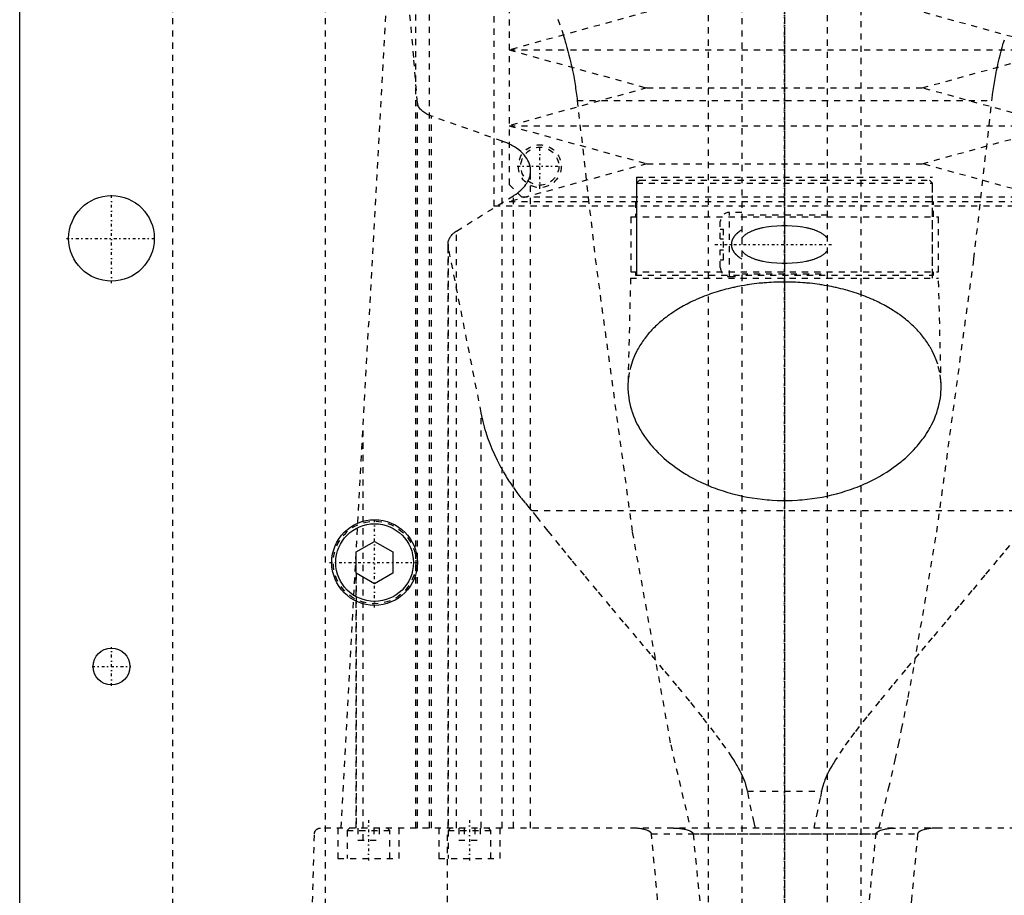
# Model space of a CAD drawing. Extents: x -125 to 125, y -123 to 447.
# Tile 4 of 9: x -125 to 36, y 106 to 249. Entities that reach past the tile are written whole.
import ezdxf

# ---------------------------------------------------------------- set-up
doc = ezdxf.new("R2010")
doc.units = 0
doc.linetypes.add('CENTER', pattern=[1.5, 0.45, -0.5, 0.05, -0.5])
doc.linetypes.add('DASHED', pattern=[2, 1, -1])
for name, color, linetype in [('AM_0', 7, 'CONTINUOUS'), ('AM_3', 7, 'DASHED'), ('AM_7', 7, 'CENTER')]:
    doc.layers.add(name, color=color, linetype=linetype)

msp = doc.modelspace()

# ---------------------------------------------------------------- linework, layer by layer
at = {"layer": 'AM_0', "color": 7, "linetype": 'CONTINUOUS'}
for p, q in [((-125, 53), (-125, 383)), ((-70, 161.73), (-67, 163.46)), ((-67, 163.46), (-64, 161.73)), ((-70, 158.27), (-70, 161.73)), ((-64, 161.73), (-64, 158.27)), ((-67, 156.54), (-70, 158.27)), ((-64, 158.27), (-67, 156.54))]:
    msp.add_line(p, q, dxfattribs=at)
for centre, radius in [((-110, 213), 7), ((-67, 160), 7), ((-67, 160), 6.35), ((-110, 143), 3)]:
    msp.add_circle(centre, radius, dxfattribs=at)
at = {"layer": 'AM_3', "color": 6, "linetype": 'DASHED'}
for p, q in [((-7, 421), (-7, -97.5)), ((7, -97.5), (7, 421)), ((-12.5, 405.5), (-12.5, -56.5)), ((12.5, -56.5), (12.5, 405.5)), ((-75, 68), (-75, 380)), ((-100, 363), (-100, 48)), ((-58, 116.6), (-58, 315.44)), ((-60.27, 116.6), (-60.27, 312.71)), ((-47.5, 311.3), (-47.5, 218.3)), ((-45, 308.8), (-45, 221.8)), ((-72.48, 116.6), (-61.98, 307.16)), ((-22.5, 250), (-45, 243.8)), ((45, 243.8), (22.5, 250)), ((-45, 243.8), (-22.5, 237.6)), ((-45, 243.8), (45, 243.8)), ((22.5, 237.6), (45, 243.8)), ((-22.5, 237.6), (-45, 231.4)), ((-22.5, 237.6), (22.5, 237.6)), ((45, 231.4), (22.5, 237.6)), ((-60, 116.6), (-60, 235.17)), ((-33.89, 235.56), (33.89, 235.56)), ((-57.68, 116.6), (-57.68, 232.98)), ((-46.13, 228.89), (-57.68, 232.98)), ((-45, 231.4), (-22.5, 225.2)), ((-45, 231.4), (45, 231.4)), ((22.5, 225.2), (45, 231.4)), ((-46.13, 116.6), (-46.13, 228.89)), ((-22.5, 225.2), (-45, 219)), ((-41.5, 116.6), (-41.5, 224.06)), ((-22.5, 225.2), (22.5, 225.2)), ((45, 219), (22.5, 225.2)), ((-24.18, 223), (-24.18, 207)), ((-24.18, 223), (24.17, 223)), ((-23.68, 222.5), (-24.18, 222)), ((-23.68, 222.5), (23.67, 222.5)), ((24.17, 222), (23.67, 222.5)), ((24.17, 207), (24.17, 223)), ((-45, 221.8), (-43, 219.8)), ((-24.18, 222), (-24.18, 206.5)), ((-24.18, 222), (24.17, 222)), ((24.17, 206.5), (24.17, 222)), ((-53.59, 214.2), (-44.32, 219.97)), ((-45, 219), (45, 219)), ((-44.32, 116.6), (-44.32, 219.97)), ((-43, 219.8), (43, 219.8)), ((-24.35, 219), (-24.35, 216.5)), ((24.35, 216.5), (24.35, 219)), ((-47.5, 218.3), (47.5, 218.3)), ((-7, 217.25), (-9, 217.25)), ((-9, 206.75), (-9, 217.25)), ((-25.15, 216.5), (-25.15, 207.5)), ((-25.15, 216.5), (25.15, 216.5)), ((-10.5, 212.9), (-10.5, 215.75)), ((7, 216.8), (-7, 216.8)), ((25.15, 207.5), (25.15, 216.5)), ((-53.59, 116.6), (-53.59, 214.2)), ((-10.5, 214.5), (-10, 214.5)), ((-10, 209.5), (-10, 214.5)), ((-10.5, 212.9), (-10, 212.9)), ((-55, 212.05), (-55, 116.6)), ((-54.96, 116.6), (-54.96, 211.64)), ((-49.57, 184.45), (-54.96, 211.64)), ((-10.5, 208.25), (-10.5, 211.1)), ((-10.5, 211.1), (-10, 211.1)), ((-10.5, 209.5), (-10, 209.5)), ((-25.18, 206.5), (-25.59, 189.04)), ((-25.18, 206.5), (25.17, 206.5)), ((-25.15, 207.5), (25.15, 207.5)), ((-24.35, 207.5), (-24.35, 207)), ((-24.35, 207), (24.35, 207)), ((-9, 206.75), (-7, 206.75)), ((-7, 207.2), (7, 207.2)), ((24.35, 207), (24.35, 207.5)), ((25.59, 189.04), (25.17, 206.5)), ((-49.57, 116.6), (-49.57, 184.45)), ((-68.87, 114.6), (-68.87, 182.23)), ((-41.3, 168.52), (41.3, 168.52)), ((-70, 116.6), (-70, 161.75)), ((-70, 116.6), (-70, 161.71)), ((-70, 158.27), (-70, 116.6)), ((-6.05, 122.62), (6.05, 122.62)), ((75.83, 116.6), (-75.83, 116.6)), ((-73, 116.6), (-73, 111.6)), ((-71.1, 116.6), (-71.5, 116.2)), ((-71.5, 116.2), (-71.5, 111.6)), ((-71.5, 116.2), (-64.5, 116.2)), ((-69.73, 116.6), (-69.73, 114.6)), ((-67.13, 116.6), (-67.13, 114.6)), ((-66.27, 116.6), (-66.27, 114.6)), ((-64.5, 116.2), (-64.9, 116.6)), ((-64.5, 111.6), (-64.5, 116.2)), ((-63, 111.6), (-63, 116.6)), ((-56.5, 116.6), (-56.5, 111.6)), ((-55.06, 34.5), (-55.06, 116.6)), ((-54.6, 116.6), (-55, 116.2)), ((-55, 116.2), (-55, 111.6)), ((-55, 116.2), (-48, 116.2)), ((-53.23, 116.6), (-53.23, 114.6)), ((-52.37, 116.6), (-52.37, 114.6)), ((-50.63, 116.6), (-50.63, 114.6)), ((-49.77, 116.6), (-49.77, 114.6)), ((-48, 116.2), (-48.4, 116.6)), ((-48, 111.6), (-48, 116.2)), ((-46.5, 111.6), (-46.5, 116.6)), ((-79, 34.5), (-76.83, 115.63)), ((-69.73, 114.6), (-66.27, 114.6)), ((-53.23, 114.6), (-49.77, 114.6)), ((-21.74, 115.63), (21.74, 115.63)), ((-14.95, 115.63), (14.95, 115.63)), ((-73, 111.6), (-63, 111.6)), ((-56.5, 111.6), (-46.5, 111.6))]:
    msp.add_line(p, q, dxfattribs=at)
for points in [[(-60, 235.17, 0), (-60.6, 242.59, 0), (-61.84, 256.58, 0), (-63.09, 269.45, 0), (-63.73, 275.44, 0)], [(-37.04, 248.86, 0), (-36.41, 247.01, 0), (-36.31, 246.71, 0), (-36.12, 246.09, 0), (-35.93, 245.46, 0), (-35.83, 245.15, 0), (-35.74, 244.84, 0), (-35.57, 244.21, 0), (-35.4, 243.59, 0), (-35.23, 242.96, 0), (-35.08, 242.33, 0), (-34.93, 241.69, 0), (-34.86, 241.37, 0), (-34.79, 241.06, 0), (-34.65, 240.42, 0), (-34.52, 239.78, 0), (-34.4, 239.13, 0), (-34.29, 238.49, 0), (-34.19, 237.84, 0), (-34.14, 237.52, 0), (-34.09, 237.19, 0), (-34, 236.54, 0), (-33.92, 235.89, 0), (-33.89, 235.56, 0)], [(33.89, 235.56, 0), (33.92, 235.89, 0), (34, 236.54, 0), (34.09, 237.19, 0), (34.14, 237.52, 0), (34.19, 237.84, 0), (34.29, 238.49, 0), (34.4, 239.13, 0), (34.52, 239.78, 0), (34.65, 240.42, 0), (34.79, 241.06, 0), (34.86, 241.37, 0), (34.93, 241.69, 0), (35.08, 242.33, 0), (35.23, 242.96, 0), (35.4, 243.59, 0), (35.57, 244.21, 0), (35.74, 244.84, 0), (35.83, 245.15, 0), (35.93, 245.46, 0)], [(-57.68, 232.98, 0), (-57.8, 233.03, 0), (-58.03, 233.12, 0), (-58.24, 233.21, 0), (-58.34, 233.26, 0), (-58.44, 233.31, 0), (-58.63, 233.41, 0), (-58.81, 233.52, 0), (-58.97, 233.63, 0), (-59.13, 233.75, 0), (-59.28, 233.88, 0), (-59.34, 233.94, 0), (-59.41, 234.01, 0), (-59.53, 234.14, 0), (-59.64, 234.27, 0), (-59.73, 234.41, 0), (-59.81, 234.55, 0), (-59.88, 234.69, 0), (-59.9, 234.76, 0), (-59.93, 234.83, 0), (-59.96, 234.97, 0), (-59.99, 235.1, 0), (-60, 235.17, 0)], [(-33.89, 235.56, 0), (-30.94, 209.64, 0), (-24.88, 164.98, 0), (-18.61, 130.2, 0), (-15.41, 116.6, 0)], [(15.41, 116.6, 0), (15.95, 118.69, 0), (17.01, 123.08, 0), (18.08, 127.76, 0), (18.61, 130.2, 0), (19.13, 132.71, 0), (20.19, 137.95, 0), (21.24, 143.47, 0), (24.88, 164.98, 0), (30.94, 209.64, 0), (33.89, 235.56, 0)], [(-41.5, 224.06, 0), (-41.5, 224.21, 0), (-41.53, 224.51, 0), (-41.59, 224.82, 0), (-41.63, 224.97, 0), (-41.67, 225.13, 0), (-41.79, 225.44, 0), (-41.94, 225.74, 0), (-42.11, 226.05, 0), (-42.32, 226.35, 0), (-42.56, 226.64, 0), (-42.69, 226.78, 0), (-42.83, 226.92, 0), (-43.12, 227.2, 0), (-43.44, 227.46, 0), (-43.79, 227.72, 0), (-44.16, 227.96, 0), (-44.55, 228.18, 0), (-44.75, 228.29, 0), (-44.96, 228.4, 0), (-45.41, 228.6, 0), (-45.89, 228.8, 0), (-46.13, 228.89, 0)], [(-44.32, 219.97, 0), (-44.17, 220.06, 0), (-43.88, 220.25, 0), (-43.61, 220.45, 0), (-43.48, 220.56, 0), (-43.35, 220.66, 0), (-43.1, 220.87, 0), (-42.88, 221.09, 0), (-42.66, 221.32, 0), (-42.47, 221.55, 0), (-42.29, 221.78, 0), (-42.21, 221.9, 0), (-42.13, 222.02, 0), (-41.99, 222.26, 0), (-41.86, 222.5, 0), (-41.76, 222.74, 0), (-41.67, 222.98, 0), (-41.6, 223.22, 0), (-41.58, 223.35, 0), (-41.55, 223.47, 0), (-41.52, 223.7, 0), (-41.5, 223.94, 0), (-41.5, 224.06, 0)], [(-55, 212.05, 0), (-55, 212.11, 0), (-54.99, 212.24, 0), (-54.97, 212.36, 0), (-54.96, 212.43, 0), (-54.95, 212.49, 0), (-54.92, 212.62, 0), (-54.87, 212.75, 0), (-54.82, 212.87, 0), (-54.76, 213, 0), (-54.69, 213.13, 0), (-54.65, 213.19, 0), (-54.61, 213.25, 0), (-54.52, 213.37, 0), (-54.42, 213.49, 0), (-54.31, 213.61, 0), (-54.2, 213.72, 0), (-54.08, 213.84, 0), (-54.01, 213.89, 0), (-53.95, 213.94, 0), (-53.81, 214.05, 0), (-53.66, 214.15, 0), (-53.59, 214.2, 0)], [(-7, 214.35, 0), (-7.15, 214.26, 0), (-7.31, 214.16, 0), (-7.36, 214.12, 0), (-7.41, 214.09, 0), (-7.43, 214.07, 0), (-7.45, 214.06, 0), (-7.5, 214.02, 0), (-7.54, 213.99, 0), (-7.59, 213.96, 0), (-7.63, 213.92, 0), (-7.68, 213.88, 0), (-7.7, 213.87, 0), (-7.72, 213.85, 0), (-7.76, 213.81, 0), (-7.8, 213.77, 0), (-7.82, 213.76, 0), (-7.84, 213.74, 0), (-7.88, 213.7, 0), (-7.92, 213.66, 0), (-7.94, 213.64, 0), (-7.96, 213.62, 0), (-8, 213.58, 0), (-8.04, 213.54, 0), (-8.07, 213.5, 0), (-8.11, 213.46, 0), (-8.14, 213.42, 0), (-8.16, 213.4, 0), (-8.18, 213.38, 0), (-8.21, 213.33, 0), (-8.24, 213.29, 0), (-8.27, 213.25, 0), (-8.3, 213.2, 0), (-8.33, 213.16, 0), (-8.35, 213.13, 0), (-8.36, 213.11, 0), (-8.39, 213.06, 0), (-8.42, 213.01, 0), (-8.45, 212.96, 0), (-8.47, 212.91, 0), (-8.5, 212.86, 0), (-8.51, 212.83, 0), (-8.52, 212.8, 0), (-8.54, 212.75, 0), (-8.57, 212.7, 0), (-8.58, 212.64, 0), (-8.6, 212.59, 0), (-8.62, 212.53, 0), (-8.63, 212.5, 0), (-8.63, 212.48, 0), (-8.65, 212.42, 0), (-8.66, 212.36, 0), (-8.67, 212.31, 0), (-8.68, 212.25, 0), (-8.68, 212.19, 0), (-8.69, 212.17, 0), (-8.69, 212.14, 0), (-8.69, 212.08, 0), (-8.69, 212.03, 0), (-8.69, 212, 0), (-8.69, 211.97, 0), (-8.69, 211.92, 0), (-8.69, 211.86, 0), (-8.69, 211.83, 0), (-8.68, 211.81, 0), (-8.68, 211.75, 0), (-8.67, 211.69, 0), (-8.66, 211.64, 0), (-8.65, 211.58, 0), (-8.63, 211.52, 0), (-8.63, 211.5, 0), (-8.62, 211.47, 0), (-8.6, 211.41, 0), (-8.58, 211.36, 0), (-8.57, 211.3, 0), (-8.54, 211.25, 0), (-8.52, 211.2, 0), (-8.51, 211.17, 0), (-8.5, 211.14, 0), (-8.47, 211.09, 0), (-8.45, 211.04, 0), (-8.42, 210.99, 0), (-8.39, 210.94, 0), (-8.36, 210.89, 0), (-8.35, 210.87, 0), (-8.33, 210.84, 0), (-8.3, 210.8, 0), (-8.27, 210.75, 0), (-8.24, 210.71, 0), (-8.21, 210.67, 0), (-8.18, 210.62, 0), (-8.16, 210.6, 0), (-8.14, 210.58, 0), (-8.11, 210.54, 0), (-8.07, 210.5, 0), (-8.04, 210.46, 0), (-8, 210.42, 0), (-7.96, 210.38, 0), (-7.94, 210.36, 0), (-7.92, 210.34, 0), (-7.88, 210.3, 0), (-7.84, 210.26, 0), (-7.82, 210.24, 0), (-7.8, 210.23, 0), (-7.76, 210.19, 0), (-7.72, 210.15, 0), (-7.7, 210.13, 0), (-7.68, 210.12, 0), (-7.63, 210.08, 0), (-7.59, 210.04, 0), (-7.54, 210.01, 0), (-7.5, 209.98, 0), (-7.45, 209.94, 0), (-7.43, 209.93, 0), (-7.41, 209.91, 0), (-7.36, 209.88, 0), (-7.31, 209.84, 0), (-7.15, 209.74, 0), (-7, 209.65, 0)], [(7, 213, 0), (6.96, 213.06, 0), (6.87, 213.17, 0), (6.77, 213.27, 0), (6.72, 213.32, 0), (6.68, 213.36, 0), (6.58, 213.45, 0), (6.47, 213.54, 0), (6.37, 213.62, 0), (6.26, 213.69, 0), (6.15, 213.76, 0), (6.1, 213.8, 0), (6.04, 213.83, 0), (5.93, 213.9, 0), (5.81, 213.96, 0), (5.69, 214.02, 0), (5.57, 214.08, 0), (5.45, 214.14, 0), (5.39, 214.16, 0), (5.33, 214.19, 0), (5.2, 214.24, 0), (5.08, 214.29, 0), (5.02, 214.31, 0), (4.95, 214.34, 0), (4.82, 214.38, 0), (4.69, 214.43, 0), (4.63, 214.45, 0), (4.56, 214.47, 0), (4.43, 214.51, 0), (4.3, 214.55, 0), (4.16, 214.58, 0), (4.02, 214.62, 0), (3.89, 214.65, 0), (3.82, 214.67, 0), (3.75, 214.68, 0), (3.61, 214.71, 0), (3.47, 214.74, 0), (2.98, 214.83, 0), (2.12, 214.95, 0), (1.26, 215.02, 0), (0.42, 215.05, 0), (0, 215.06, 0), (-0.42, 215.05, 0), (-1.26, 215.02, 0), (-2.12, 214.95, 0), (-2.98, 214.83, 0), (-3.47, 214.74, 0), (-3.61, 214.71, 0), (-3.75, 214.68, 0), (-3.82, 214.67, 0), (-3.89, 214.65, 0), (-4.02, 214.62, 0), (-4.16, 214.58, 0), (-4.3, 214.55, 0), (-4.43, 214.51, 0), (-4.56, 214.47, 0), (-4.63, 214.45, 0), (-4.69, 214.43, 0), (-4.82, 214.38, 0), (-4.95, 214.34, 0), (-5.02, 214.31, 0), (-5.08, 214.29, 0), (-5.2, 214.24, 0), (-5.33, 214.19, 0), (-5.39, 214.16, 0), (-5.45, 214.14, 0), (-5.57, 214.08, 0), (-5.69, 214.02, 0), (-5.81, 213.96, 0), (-5.93, 213.9, 0), (-6.04, 213.83, 0), (-6.1, 213.8, 0), (-6.15, 213.76, 0), (-6.26, 213.69, 0), (-6.37, 213.62, 0), (-6.47, 213.54, 0), (-6.58, 213.45, 0), (-6.68, 213.36, 0), (-6.72, 213.32, 0), (-6.77, 213.27, 0), (-6.87, 213.17, 0), (-6.96, 213.06, 0), (-7, 213, 0)], [(-54.96, 211.64, 0), (-54.97, 211.71, 0), (-54.99, 211.85, 0), (-55, 211.98, 0), (-55, 212.05, 0)], [(-7, 211, 0), (-6.96, 210.94, 0), (-6.87, 210.83, 0), (-6.77, 210.73, 0), (-6.72, 210.68, 0), (-6.68, 210.64, 0), (-6.58, 210.55, 0), (-6.47, 210.46, 0), (-6.37, 210.38, 0), (-6.26, 210.31, 0), (-6.15, 210.24, 0), (-6.1, 210.2, 0), (-6.04, 210.17, 0), (-5.93, 210.1, 0), (-5.81, 210.04, 0), (-5.69, 209.98, 0), (-5.57, 209.92, 0), (-5.45, 209.86, 0), (-5.39, 209.84, 0), (-5.33, 209.81, 0), (-5.2, 209.76, 0), (-5.08, 209.71, 0), (-5.02, 209.69, 0), (-4.95, 209.66, 0), (-4.82, 209.62, 0), (-4.69, 209.57, 0), (-4.63, 209.55, 0), (-4.56, 209.53, 0), (-4.43, 209.49, 0), (-4.3, 209.45, 0), (-4.16, 209.42, 0), (-4.02, 209.38, 0), (-3.89, 209.35, 0), (-3.82, 209.33, 0), (-3.75, 209.32, 0), (-3.61, 209.29, 0), (-3.47, 209.26, 0), (-2.98, 209.17, 0), (-2.12, 209.05, 0), (-1.26, 208.98, 0), (-0.42, 208.95, 0), (0, 208.94, 0), (0.42, 208.95, 0), (1.26, 208.98, 0), (2.12, 209.05, 0), (2.98, 209.17, 0), (3.47, 209.26, 0), (3.61, 209.29, 0), (3.75, 209.32, 0), (3.82, 209.33, 0), (3.89, 209.35, 0), (4.02, 209.38, 0), (4.16, 209.42, 0), (4.3, 209.45, 0), (4.43, 209.49, 0), (4.56, 209.53, 0), (4.63, 209.55, 0), (4.69, 209.57, 0), (4.82, 209.62, 0), (4.95, 209.66, 0), (5.02, 209.69, 0), (5.08, 209.71, 0), (5.2, 209.76, 0), (5.33, 209.81, 0), (5.39, 209.84, 0), (5.45, 209.86, 0), (5.57, 209.92, 0), (5.69, 209.98, 0), (5.81, 210.04, 0), (5.93, 210.1, 0), (6.04, 210.17, 0), (6.1, 210.2, 0), (6.15, 210.24, 0), (6.26, 210.31, 0), (6.37, 210.38, 0), (6.47, 210.46, 0), (6.58, 210.55, 0), (6.68, 210.64, 0), (6.72, 210.68, 0), (6.77, 210.73, 0), (6.87, 210.83, 0), (6.96, 210.94, 0), (7, 211, 0)], [(0, 205.86, 0), (-0.2, 205.86, 0), (-0.59, 205.86, 0), (-0.98, 205.85, 0), (-1.18, 205.85, 0), (-1.37, 205.84, 0), (-1.77, 205.82, 0), (-2.17, 205.81, 0), (-2.56, 205.78, 0), (-2.96, 205.75, 0), (-3.36, 205.72, 0), (-3.56, 205.7, 0), (-3.76, 205.69, 0), (-4.15, 205.65, 0), (-4.55, 205.6, 0), (-4.95, 205.55, 0), (-5.34, 205.5, 0), (-5.74, 205.45, 0), (-5.93, 205.42, 0), (-6.13, 205.39, 0), (-6.52, 205.32, 0), (-6.91, 205.25, 0), (-7.1, 205.22, 0), (-7.3, 205.18, 0), (-7.68, 205.11, 0), (-8.07, 205.03, 0), (-8.26, 204.98, 0), (-8.45, 204.94, 0), (-8.83, 204.85, 0), (-9.21, 204.76, 0), (-9.58, 204.67, 0), (-9.95, 204.57, 0), (-10.32, 204.47, 0), (-10.5, 204.41, 0), (-10.68, 204.36, 0), (-11.04, 204.25, 0), (-11.4, 204.14, 0), (-11.75, 204.02, 0), (-12.1, 203.91, 0), (-12.44, 203.78, 0), (-12.61, 203.72, 0), (-12.78, 203.66, 0), (-13.12, 203.53, 0), (-13.45, 203.4, 0), (-13.78, 203.27, 0), (-14.1, 203.13, 0), (-14.42, 202.99, 0), (-14.58, 202.92, 0), (-14.73, 202.85, 0), (-15.04, 202.71, 0), (-15.35, 202.56, 0), (-15.64, 202.41, 0), (-15.94, 202.26, 0), (-16.22, 202.11, 0), (-16.36, 202.04, 0), (-16.5, 201.96, 0), (-16.78, 201.8, 0), (-17.05, 201.65, 0), (-17.32, 201.49, 0), (-17.58, 201.33, 0), (-17.83, 201.17, 0), (-17.96, 201.09, 0), (-18.09, 201, 0), (-18.34, 200.84, 0), (-18.59, 200.67, 0), (-18.71, 200.58, 0), (-18.83, 200.49, 0), (-19.08, 200.32, 0), (-19.31, 200.14, 0), (-19.43, 200.05, 0), (-19.55, 199.96, 0), (-19.78, 199.78, 0), (-20, 199.59, 0), (-20.23, 199.41, 0), (-20.44, 199.22, 0), (-20.66, 199.03, 0), (-20.76, 198.93, 0), (-20.87, 198.83, 0), (-21.07, 198.64, 0), (-21.28, 198.44, 0), (-21.47, 198.24, 0), (-21.67, 198.04, 0), (-21.85, 197.84, 0), (-21.95, 197.73, 0), (-22.04, 197.63, 0), (-22.22, 197.42, 0), (-22.39, 197.22, 0), (-22.56, 197.01, 0), (-22.73, 196.79, 0), (-22.89, 196.58, 0), (-22.97, 196.47, 0), (-23.05, 196.37, 0), (-23.2, 196.15, 0), (-23.35, 195.93, 0), (-23.49, 195.72, 0), (-23.63, 195.5, 0), (-23.76, 195.28, 0), (-23.83, 195.16, 0), (-23.89, 195.05, 0), (-24.01, 194.83, 0), (-24.13, 194.61, 0), (-24.51, 193.82, 0), (-24.79, 193.14, 0), (-25.03, 192.45, 0), (-25.37, 191.08, 0), (-25.56, 189.72, 0), (-25.59, 189.04, 0)], [(25.59, 189.04, 0), (25.56, 189.72, 0), (25.37, 191.08, 0), (25.03, 192.45, 0), (24.79, 193.14, 0), (24.51, 193.82, 0), (24.13, 194.61, 0), (24.01, 194.83, 0), (23.89, 195.05, 0), (23.83, 195.16, 0), (23.76, 195.28, 0), (23.63, 195.5, 0), (23.49, 195.72, 0), (23.35, 195.93, 0), (23.2, 196.15, 0), (23.05, 196.37, 0), (22.97, 196.47, 0), (22.89, 196.58, 0), (22.73, 196.79, 0), (22.56, 197.01, 0), (22.39, 197.22, 0), (22.22, 197.42, 0), (22.04, 197.63, 0), (21.95, 197.73, 0), (21.85, 197.84, 0), (21.67, 198.04, 0), (21.47, 198.24, 0), (21.28, 198.44, 0), (21.07, 198.64, 0), (20.87, 198.83, 0), (20.76, 198.93, 0), (20.66, 199.03, 0), (20.44, 199.22, 0), (20.23, 199.41, 0), (20, 199.59, 0), (19.78, 199.78, 0), (19.55, 199.96, 0), (19.43, 200.05, 0), (19.31, 200.14, 0), (19.08, 200.32, 0), (18.83, 200.49, 0), (18.71, 200.58, 0), (18.59, 200.67, 0), (18.34, 200.84, 0), (18.09, 201, 0), (17.96, 201.09, 0), (17.83, 201.17, 0), (17.58, 201.33, 0), (17.32, 201.49, 0), (17.05, 201.65, 0), (16.78, 201.8, 0), (16.5, 201.96, 0), (16.36, 202.04, 0), (16.22, 202.11, 0), (15.94, 202.26, 0), (15.64, 202.41, 0), (15.35, 202.56, 0), (15.04, 202.71, 0), (14.73, 202.85, 0), (14.58, 202.92, 0), (14.42, 202.99, 0), (14.1, 203.13, 0), (13.78, 203.27, 0), (13.45, 203.4, 0), (13.12, 203.53, 0), (12.78, 203.66, 0), (12.61, 203.72, 0), (12.44, 203.78, 0), (12.1, 203.91, 0), (11.75, 204.02, 0), (11.4, 204.14, 0), (11.04, 204.25, 0), (10.68, 204.36, 0), (10.5, 204.41, 0), (10.32, 204.47, 0), (9.95, 204.57, 0), (9.58, 204.67, 0), (9.21, 204.76, 0), (8.83, 204.85, 0), (8.45, 204.94, 0), (8.26, 204.98, 0), (8.07, 205.03, 0), (7.68, 205.11, 0), (7.3, 205.18, 0), (7.1, 205.22, 0), (6.91, 205.25, 0), (6.52, 205.32, 0), (6.13, 205.39, 0), (5.93, 205.42, 0), (5.74, 205.45, 0), (5.34, 205.5, 0), (4.95, 205.55, 0), (4.55, 205.6, 0), (4.15, 205.65, 0), (3.76, 205.69, 0), (3.56, 205.7, 0), (3.36, 205.72, 0), (2.96, 205.75, 0), (2.56, 205.78, 0), (2.17, 205.81, 0), (1.77, 205.82, 0), (1.37, 205.84, 0), (1.18, 205.85, 0), (0.98, 205.85, 0), (0.59, 205.86, 0), (0.2, 205.86, 0), (0, 205.86, 0)], [(-25.59, 189.04, 0), (-25.59, 188.81, 0), (-25.59, 188.35, 0), (-25.56, 187.87, 0), (-25.54, 187.64, 0), (-25.52, 187.4, 0), (-25.46, 186.92, 0), (-25.38, 186.43, 0), (-25.28, 185.95, 0), (-25.16, 185.46, 0), (-25.02, 184.97, 0), (-24.95, 184.73, 0), (-24.87, 184.49, 0), (-24.69, 184, 0), (-24.49, 183.51, 0), (-24.28, 183.02, 0), (-24.04, 182.54, 0), (-23.78, 182.06, 0), (-23.65, 181.82, 0), (-23.51, 181.58, 0), (-23.21, 181.1, 0), (-22.9, 180.63, 0), (-22.74, 180.4, 0), (-22.57, 180.17, 0), (-22.22, 179.71, 0), (-21.85, 179.25, 0), (-21.66, 179.03, 0), (-21.46, 178.8, 0), (-21.06, 178.36, 0), (-20.63, 177.93, 0), (-20.19, 177.51, 0), (-19.74, 177.09, 0), (-19.27, 176.68, 0), (-19.03, 176.48, 0), (-18.78, 176.28, 0), (-18.28, 175.9, 0), (-17.77, 175.52, 0), (-17.24, 175.15, 0), (-16.69, 174.79, 0), (-16.12, 174.44, 0), (-15.82, 174.26, 0), (-15.52, 174.09, 0), (-14.9, 173.75, 0), (-14.26, 173.41, 0), (-13.6, 173.09, 0), (-12.93, 172.79, 0), (-12.23, 172.49, 0), (-11.87, 172.35, 0), (-11.51, 172.21, 0), (-10.78, 171.95, 0), (-10.04, 171.7, 0), (-9.28, 171.46, 0), (-8.5, 171.25, 0), (-7.72, 171.05, 0), (-7.32, 170.96, 0), (-6.93, 170.87, 0), (-6.12, 170.71, 0), (-5.31, 170.57, 0), (-4.5, 170.45, 0), (-3.68, 170.35, 0), (-2.86, 170.27, 0), (-2.45, 170.24, 0), (-2.04, 170.21, 0), (-1.22, 170.17, 0), (-0.41, 170.15, 0), (0, 170.15, 0), (0.41, 170.15, 0), (1.22, 170.17, 0), (2.04, 170.21, 0), (2.45, 170.24, 0), (2.86, 170.27, 0), (3.68, 170.35, 0), (4.5, 170.45, 0), (5.31, 170.57, 0), (6.12, 170.71, 0), (6.93, 170.87, 0), (7.32, 170.96, 0), (7.72, 171.05, 0), (8.5, 171.25, 0), (9.28, 171.46, 0), (10.04, 171.7, 0), (10.78, 171.95, 0), (11.51, 172.21, 0), (11.87, 172.35, 0), (12.23, 172.49, 0), (12.93, 172.79, 0), (13.6, 173.09, 0), (14.26, 173.41, 0), (14.9, 173.75, 0), (15.52, 174.09, 0), (15.82, 174.26, 0), (16.12, 174.44, 0), (16.69, 174.79, 0), (17.24, 175.15, 0), (17.77, 175.52, 0), (18.28, 175.9, 0), (18.78, 176.28, 0), (19.03, 176.48, 0), (19.27, 176.68, 0), (19.74, 177.09, 0), (20.19, 177.51, 0), (20.63, 177.93, 0), (21.06, 178.36, 0), (21.46, 178.8, 0), (21.66, 179.03, 0), (21.85, 179.25, 0), (22.22, 179.71, 0), (22.57, 180.17, 0), (22.74, 180.4, 0), (22.9, 180.63, 0), (23.21, 181.1, 0), (23.51, 181.58, 0), (23.65, 181.82, 0), (23.78, 182.06, 0), (24.04, 182.54, 0), (24.28, 183.02, 0), (24.49, 183.51, 0), (24.69, 184, 0), (24.87, 184.49, 0), (24.95, 184.73, 0), (25.02, 184.97, 0), (25.16, 185.46, 0), (25.28, 185.95, 0), (25.38, 186.43, 0), (25.46, 186.92, 0), (25.52, 187.4, 0), (25.54, 187.64, 0), (25.56, 187.87, 0), (25.59, 188.35, 0), (25.59, 188.81, 0), (25.59, 189.04, 0)], [(-41.3, 168.52, 0), (-41.66, 168.93, 0), (-42.36, 169.75, 0), (-43.04, 170.59, 0), (-43.36, 171.01, 0), (-43.68, 171.44, 0), (-44.3, 172.3, 0), (-44.89, 173.16, 0), (-45.44, 174.04, 0), (-45.97, 174.92, 0), (-46.46, 175.81, 0), (-46.7, 176.26, 0), (-46.93, 176.7, 0), (-47.36, 177.6, 0), (-47.76, 178.51, 0), (-48.13, 179.42, 0), (-48.47, 180.33, 0), (-48.77, 181.24, 0), (-48.91, 181.7, 0), (-49.04, 182.16, 0), (-49.28, 183.08, 0), (-49.48, 184, 0), (-49.57, 184.45, 0)], [(-6.05, 122.62, 0), (-6.11, 122.9, 0), (-6.25, 123.44, 0), (-6.41, 123.97, 0), (-6.5, 124.22, 0), (-6.6, 124.47, 0), (-6.81, 124.96, 0), (-7.03, 125.44, 0), (-7.26, 125.91, 0), (-7.51, 126.37, 0), (-7.76, 126.83, 0), (-7.89, 127.05, 0), (-8.03, 127.27, 0), (-8.3, 127.72, 0), (-8.57, 128.15, 0), (-9.59, 129.67, 0), (-10.51, 130.94, 0), (-11.45, 132.21, 0), (-13.43, 134.76, 0), (-15.49, 137.32, 0), (-17.6, 139.89, 0), (-19.76, 142.48, 0), (-21.93, 145.07, 0), (-23.03, 146.37, 0), (-24.12, 147.67, 0), (-26.31, 150.27, 0), (-28.48, 152.85, 0), (-30.63, 155.41, 0), (-32.72, 157.92, 0), (-34.77, 160.4, 0), (-35.76, 161.61, 0), (-36.74, 162.81, 0), (-38.64, 165.15, 0), (-40.44, 167.42, 0), (-41.3, 168.52, 0)], [(36.74, 162.81, 0), (35.76, 161.61, 0), (34.77, 160.4, 0), (32.72, 157.92, 0), (30.63, 155.41, 0), (28.48, 152.85, 0), (26.31, 150.27, 0), (24.12, 147.67, 0), (23.03, 146.37, 0), (21.93, 145.07, 0), (19.76, 142.48, 0), (17.6, 139.89, 0), (15.49, 137.32, 0), (13.43, 134.76, 0), (11.45, 132.21, 0), (10.51, 130.94, 0), (9.59, 129.67, 0), (8.57, 128.15, 0), (8.3, 127.72, 0), (8.03, 127.27, 0), (7.89, 127.05, 0), (7.76, 126.83, 0), (7.51, 126.37, 0), (7.26, 125.91, 0), (7.03, 125.44, 0), (6.81, 124.96, 0), (6.6, 124.47, 0), (6.5, 124.22, 0), (6.41, 123.97, 0), (6.25, 123.44, 0), (6.11, 122.9, 0), (6.05, 122.62, 0)], [(-4.76, 116.6, 0), (-4.97, 117.5, 0), (-5.4, 119.43, 0), (-5.83, 121.51, 0), (-6.05, 122.62, 0)], [(6.05, 122.62, 0), (5.83, 121.51, 0), (5.4, 119.43, 0), (4.97, 117.5, 0), (4.76, 116.6, 0)], [(-76.83, 115.63, 0), (-76.83, 115.63, 0), (-76.83, 115.64, 0), (-76.83, 115.64, 0), (-76.83, 115.65, 0), (-76.83, 115.65, 0), (-76.83, 115.65, 0), (-76.83, 115.66, 0), (-76.83, 115.67, 0), (-76.83, 115.67, 0), (-76.83, 115.68, 0), (-76.83, 115.68, 0), (-76.83, 115.68, 0), (-76.83, 115.69, 0), (-76.83, 115.7, 0), (-76.82, 115.7, 0), (-76.82, 115.71, 0), (-76.82, 115.71, 0), (-76.82, 115.72, 0), (-76.82, 115.72, 0), (-76.82, 115.73, 0), (-76.82, 115.73, 0), (-76.82, 115.73, 0), (-76.82, 115.74, 0), (-76.82, 115.74, 0), (-76.82, 115.75, 0), (-76.82, 115.75, 0), (-76.82, 115.75, 0), (-76.82, 115.76, 0), (-76.82, 115.76, 0), (-76.82, 115.77, 0), (-76.81, 115.77, 0), (-76.81, 115.78, 0), (-76.81, 115.78, 0), (-76.81, 115.78, 0), (-76.81, 115.79, 0), (-76.81, 115.79, 0), (-76.81, 115.81, 0), (-76.8, 115.84, 0), (-76.8, 115.86, 0), (-76.79, 115.88, 0), (-76.79, 115.9, 0), (-76.78, 115.91, 0), (-76.77, 115.93, 0), (-76.77, 115.95, 0), (-76.76, 115.97, 0), (-76.75, 115.99, 0), (-76.74, 116.01, 0), (-76.74, 116.02, 0), (-76.73, 116.03, 0), (-76.73, 116.05, 0), (-76.72, 116.06, 0), (-76.71, 116.07, 0), (-76.71, 116.08, 0), (-76.7, 116.09, 0), (-76.69, 116.11, 0), (-76.69, 116.11, 0), (-76.68, 116.12, 0), (-76.68, 116.13, 0), (-76.67, 116.15, 0), (-76.64, 116.19, 0), (-76.59, 116.26, 0), (-76.53, 116.31, 0), (-76.48, 116.36, 0), (-76.42, 116.41, 0), (-76.39, 116.43, 0), (-76.36, 116.45, 0), (-76.3, 116.48, 0), (-76.24, 116.51, 0), (-76.17, 116.54, 0), (-76.11, 116.56, 0), (-76.05, 116.58, 0), (-76.02, 116.58, 0), (-75.99, 116.59, 0), (-75.92, 116.6, 0), (-75.86, 116.6, 0), (-75.83, 116.6, 0)], [(-21.74, 115.63, 0), (-21.74, 115.63, 0), (-21.74, 115.63, 0), (-21.74, 115.64, 0), (-21.74, 115.64, 0), (-21.74, 115.64, 0), (-21.74, 115.65, 0), (-21.74, 115.66, 0), (-21.75, 115.66, 0), (-21.75, 115.67, 0), (-21.75, 115.67, 0), (-21.75, 115.67, 0), (-21.75, 115.68, 0), (-21.75, 115.68, 0), (-21.75, 115.69, 0), (-21.75, 115.69, 0), (-21.76, 115.7, 0), (-21.76, 115.7, 0), (-21.76, 115.71, 0), (-21.76, 115.71, 0), (-21.76, 115.71, 0), (-21.76, 115.72, 0), (-21.77, 115.72, 0), (-21.77, 115.73, 0), (-21.77, 115.73, 0), (-21.77, 115.74, 0), (-21.77, 115.74, 0), (-21.77, 115.74, 0), (-21.78, 115.75, 0), (-21.78, 115.75, 0), (-21.78, 115.76, 0), (-21.78, 115.76, 0), (-21.79, 115.77, 0), (-21.79, 115.77, 0), (-21.79, 115.77, 0), (-21.79, 115.78, 0), (-21.8, 115.78, 0), (-21.81, 115.8, 0), (-21.83, 115.82, 0), (-21.85, 115.85, 0), (-21.87, 115.87, 0), (-21.88, 115.88, 0), (-21.89, 115.89, 0), (-21.92, 115.92, 0), (-21.94, 115.94, 0), (-21.97, 115.96, 0), (-22, 115.98, 0), (-22.02, 116, 0), (-22.04, 116.01, 0), (-22.05, 116.01, 0), (-22.08, 116.03, 0), (-22.11, 116.05, 0), (-22.12, 116.06, 0), (-22.14, 116.07, 0), (-22.17, 116.08, 0), (-22.2, 116.1, 0), (-22.21, 116.1, 0), (-22.23, 116.11, 0), (-22.26, 116.13, 0), (-22.28, 116.14, 0), (-22.38, 116.18, 0), (-22.56, 116.25, 0), (-22.74, 116.31, 0), (-22.93, 116.36, 0), (-23.12, 116.41, 0), (-23.22, 116.43, 0), (-23.32, 116.45, 0), (-23.51, 116.48, 0), (-23.71, 116.51, 0), (-23.91, 116.54, 0), (-24.11, 116.56, 0), (-24.3, 116.58, 0), (-24.4, 116.58, 0), (-24.5, 116.59, 0), (-24.69, 116.6, 0), (-24.88, 116.6, 0), (-24.97, 116.6, 0)], [(-18.15, 116.6, 0), (-18.05, 116.6, 0), (-17.87, 116.6, 0), (-17.68, 116.59, 0), (-17.58, 116.58, 0), (-17.49, 116.57, 0), (-17.29, 116.56, 0), (-17.1, 116.54, 0), (-16.9, 116.51, 0), (-16.71, 116.48, 0), (-16.51, 116.44, 0), (-16.41, 116.42, 0), (-16.32, 116.4, 0), (-16.13, 116.36, 0), (-15.94, 116.3, 0), (-15.76, 116.24, 0), (-15.59, 116.18, 0), (-15.49, 116.13, 0), (-15.46, 116.12, 0), (-15.43, 116.11, 0), (-15.41, 116.1, 0), (-15.4, 116.09, 0), (-15.37, 116.08, 0), (-15.34, 116.06, 0), (-15.33, 116.05, 0), (-15.31, 116.04, 0), (-15.28, 116.03, 0), (-15.26, 116.01, 0), (-15.24, 116, 0), (-15.23, 115.99, 0), (-15.2, 115.97, 0), (-15.17, 115.95, 0), (-15.15, 115.93, 0), (-15.12, 115.91, 0), (-15.1, 115.89, 0), (-15.09, 115.88, 0), (-15.07, 115.87, 0), (-15.05, 115.84, 0), (-15.03, 115.82, 0), (-15.01, 115.79, 0), (-15, 115.78, 0), (-15, 115.77, 0), (-15, 115.77, 0), (-14.99, 115.77, 0), (-14.99, 115.76, 0), (-14.99, 115.76, 0), (-14.99, 115.75, 0), (-14.98, 115.75, 0), (-14.98, 115.74, 0), (-14.98, 115.74, 0), (-14.98, 115.74, 0), (-14.98, 115.73, 0), (-14.97, 115.73, 0), (-14.97, 115.72, 0), (-14.97, 115.72, 0), (-14.97, 115.72, 0), (-14.97, 115.71, 0), (-14.97, 115.71, 0), (-14.96, 115.71, 0), (-14.96, 115.7, 0), (-14.96, 115.7, 0), (-14.96, 115.69, 0), (-14.96, 115.69, 0), (-14.96, 115.68, 0), (-14.96, 115.68, 0), (-14.95, 115.67, 0), (-14.95, 115.67, 0), (-14.95, 115.67, 0), (-14.95, 115.66, 0), (-14.95, 115.65, 0), (-14.95, 115.65, 0), (-14.95, 115.64, 0), (-14.95, 115.64, 0), (-14.95, 115.64, 0), (-14.95, 115.63, 0), (-14.95, 115.63, 0), (-14.95, 115.63, 0)], [(14.95, 115.63, 0), (14.95, 115.63, 0), (14.95, 115.63, 0), (14.95, 115.64, 0), (14.95, 115.64, 0), (14.95, 115.64, 0), (14.95, 115.65, 0), (14.95, 115.65, 0), (14.95, 115.66, 0), (14.95, 115.67, 0), (14.95, 115.67, 0), (14.95, 115.67, 0), (14.96, 115.68, 0), (14.96, 115.68, 0), (14.96, 115.69, 0), (14.96, 115.69, 0), (14.96, 115.7, 0), (14.96, 115.7, 0), (14.96, 115.71, 0), (14.97, 115.71, 0), (14.97, 115.71, 0), (14.97, 115.72, 0), (14.97, 115.72, 0), (14.97, 115.72, 0), (14.97, 115.73, 0), (14.98, 115.73, 0), (14.98, 115.74, 0), (14.98, 115.74, 0), (14.98, 115.74, 0), (14.98, 115.75, 0), (14.99, 115.75, 0), (14.99, 115.76, 0), (14.99, 115.76, 0), (14.99, 115.77, 0), (15, 115.77, 0), (15, 115.77, 0), (15, 115.78, 0), (15.01, 115.79, 0), (15.03, 115.82, 0), (15.05, 115.84, 0), (15.07, 115.87, 0), (15.09, 115.88, 0), (15.1, 115.89, 0), (15.12, 115.91, 0), (15.15, 115.93, 0), (15.17, 115.95, 0), (15.2, 115.97, 0), (15.23, 115.99, 0), (15.24, 116, 0), (15.26, 116.01, 0), (15.28, 116.03, 0), (15.31, 116.04, 0), (15.33, 116.05, 0), (15.34, 116.06, 0), (15.37, 116.08, 0), (15.4, 116.09, 0), (15.41, 116.1, 0), (15.43, 116.11, 0), (15.46, 116.12, 0), (15.49, 116.13, 0), (15.59, 116.18, 0), (15.76, 116.24, 0), (15.94, 116.3, 0), (16.13, 116.36, 0), (16.32, 116.4, 0), (16.41, 116.42, 0), (16.51, 116.44, 0), (16.71, 116.48, 0), (16.9, 116.51, 0), (17.1, 116.54, 0), (17.29, 116.56, 0), (17.49, 116.57, 0), (17.58, 116.58, 0), (17.68, 116.59, 0), (17.87, 116.6, 0), (18.05, 116.6, 0), (18.15, 116.6, 0)], [(24.97, 116.6, 0), (24.88, 116.6, 0), (24.69, 116.6, 0), (24.5, 116.59, 0), (24.4, 116.58, 0), (24.3, 116.58, 0), (24.11, 116.56, 0), (23.91, 116.54, 0), (23.71, 116.51, 0), (23.51, 116.48, 0), (23.32, 116.45, 0), (23.22, 116.43, 0), (23.12, 116.41, 0), (22.93, 116.36, 0), (22.74, 116.31, 0), (22.56, 116.25, 0), (22.38, 116.18, 0), (22.28, 116.14, 0), (22.26, 116.13, 0), (22.23, 116.11, 0), (22.21, 116.1, 0), (22.2, 116.1, 0), (22.17, 116.08, 0), (22.14, 116.07, 0), (22.12, 116.06, 0), (22.11, 116.05, 0), (22.08, 116.03, 0), (22.05, 116.01, 0), (22.04, 116.01, 0), (22.02, 116, 0), (22, 115.98, 0), (21.97, 115.96, 0), (21.94, 115.94, 0), (21.92, 115.92, 0), (21.89, 115.89, 0), (21.88, 115.88, 0), (21.87, 115.87, 0), (21.85, 115.85, 0), (21.83, 115.82, 0), (21.81, 115.8, 0), (21.8, 115.78, 0), (21.79, 115.78, 0), (21.79, 115.77, 0), (21.79, 115.77, 0), (21.79, 115.77, 0), (21.78, 115.76, 0), (21.78, 115.76, 0), (21.78, 115.75, 0), (21.78, 115.75, 0), (21.77, 115.74, 0), (21.77, 115.74, 0), (21.77, 115.74, 0), (21.77, 115.73, 0), (21.77, 115.73, 0), (21.77, 115.72, 0), (21.76, 115.72, 0), (21.76, 115.71, 0), (21.76, 115.71, 0), (21.76, 115.71, 0), (21.76, 115.7, 0), (21.76, 115.7, 0), (21.75, 115.69, 0), (21.75, 115.69, 0), (21.75, 115.68, 0), (21.75, 115.68, 0), (21.75, 115.67, 0), (21.75, 115.67, 0), (21.75, 115.67, 0), (21.75, 115.66, 0), (21.74, 115.66, 0), (21.74, 115.65, 0), (21.74, 115.64, 0), (21.74, 115.64, 0), (21.74, 115.64, 0), (21.74, 115.63, 0), (21.74, 115.63, 0), (21.74, 115.63, 0)], [(-15.75, 58.84, 0), (-16.75, 67.04, 0), (-18.76, 84.96, 0), (-20.75, 104.9, 0), (-21.74, 115.63, 0)], [(-14.95, 115.63, 0), (-12.5, 90.94, 0)], [(12.5, 90.94, 0), (14.95, 115.63, 0)], [(21.74, 115.63, 0), (20.75, 104.9, 0), (18.76, 84.96, 0), (16.75, 67.04, 0), (15.75, 58.84, 0)]]:
    msp.add_polyline3d(points, dxfattribs=at)
for centre, radius in [((-40, 224.8), 3.5), ((-40, 224.8), 3.1), ((-67, 160), 6.75)]:
    msp.add_circle(centre, radius, dxfattribs=at)
for centre, start, end in [((-9, 215.75), 90, 180), ((-9, 208.25), 180, 270)]:
    msp.add_arc(centre, 1.5, start, end, dxfattribs=at)
at = {"layer": 'AM_7', "color": 4, "linetype": 'CENTER'}
for p, q in [((0, 446.93), (0, -123.42)), ((0, 422.43), (0, -18.4)), ((0, 311.21), (0, 202.04)), ((0, 247.5), (0, -82.5)), ((-40, 221.12), (-40, 228.47)), ((-43.68, 224.8), (-36.33, 224.8)), ((-110, 205.65), (-110, 220.35)), ((-117.35, 213), (-102.65, 213)), ((-11.38, 212), (7.87, 212)), ((-67, 152.65), (-67, 167.35)), ((-74.35, 160), (-59.65, 160)), ((-110, 139.85), (-110, 146.15)), ((-113.15, 143), (-106.85, 143)), ((-68, 117.9), (-68, 111.3)), ((-51.5, 117.9), (-51.5, 111.3))]:
    msp.add_line(p, q, dxfattribs=at)

doc.saveas('drawing.dxf')
